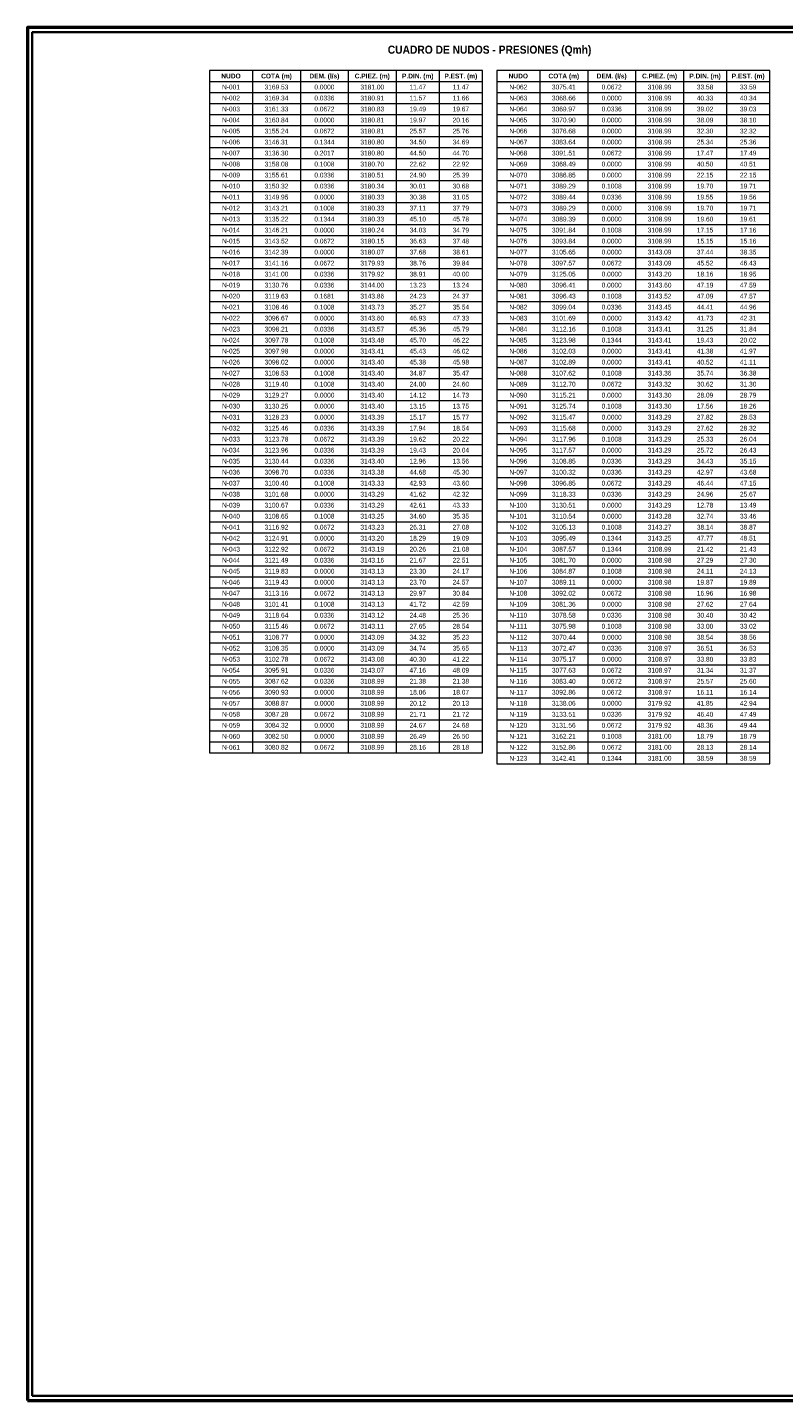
# Paper-space layout 'RD-03 CUADROS' of a CAD drawing. Header units: metres. Extents: x 25 to 23531, y -377 to 584.
# Tile 1 of 9: x 25 to 341, y 10 to 584. Entities that reach past the tile are written whole.
import ezdxf
from ezdxf.enums import TextEntityAlignment as Align

# ---------------------------------------------------------------- set-up
doc = ezdxf.new("R2010")
doc.units = ezdxf.units.M
for name, color, linetype, lineweight in [('LAM-MARCO', 7, 'Continuous', 50), ('LAM-ROTULO', 7, 'Continuous', 35), ('LAM-TABLA', 7, 'Continuous', 18), ('LAM-TXT', 7, 'Continuous', 25)]:
    doc.layers.add(name, color=color, linetype=linetype, lineweight=lineweight)
doc.styles.add('ARIAL', font='arial.ttf')
doc.styles.add('ARIAL-B', font='arialbd.ttf')

psp = doc.layouts.new('RD-03 CUADROS')

# ---------------------------------------------------------------- linework, layer by layer
at = {"layer": 'LAM-MARCO'}
psp.add_lwpolyline([(25, 10), (831, 10), (831, 584), (25, 584)], close=True, dxfattribs=at)
at = {"layer": 'LAM-ROTULO'}
psp.add_lwpolyline([(27, 12), (829, 12), (829, 582), (27, 582)], close=True, dxfattribs=at)
at = {"layer": 'LAM-TABLA'}
for p, q in [((119, 566), (119, 280.8)), ((139, 566), (139, 280.8)), ((159, 566), (159, 280.8)), ((179, 566), (179, 280.8)), ((197, 566), (197, 280.8)), ((239, 566), (239, 276.2)), ((259, 566), (259, 276.2)), ((279, 566), (279, 276.2)), ((299, 566), (299, 276.2)), ((317, 566), (317, 276.2)), ((101, 561.4), (215, 561.4)), ((101, 556.8), (215, 556.8)), ((221, 561.4), (335, 561.4)), ((221, 556.8), (335, 556.8)), ((101, 552.2), (215, 552.2)), ((221, 552.2), (335, 552.2)), ((101, 547.6), (215, 547.6)), ((221, 547.6), (335, 547.6)), ((101, 543), (215, 543)), ((221, 543), (335, 543)), ((101, 538.4), (215, 538.4)), ((221, 538.4), (335, 538.4)), ((101, 533.8), (215, 533.8)), ((101, 529.2), (215, 529.2)), ((221, 533.8), (335, 533.8)), ((221, 529.2), (335, 529.2)), ((101, 524.6), (215, 524.6)), ((221, 524.6), (335, 524.6)), ((101, 520), (215, 520)), ((221, 520), (335, 520)), ((101, 515.4), (215, 515.4)), ((221, 515.4), (335, 515.4)), ((101, 510.8), (215, 510.8)), ((101, 506.2), (215, 506.2)), ((221, 510.8), (335, 510.8)), ((221, 506.2), (335, 506.2)), ((101, 501.6), (215, 501.6)), ((221, 501.6), (335, 501.6)), ((101, 497), (215, 497)), ((221, 497), (335, 497)), ((101, 492.4), (215, 492.4)), ((221, 492.4), (335, 492.4)), ((101, 487.8), (215, 487.8)), ((101, 483.2), (215, 483.2)), ((221, 487.8), (335, 487.8)), ((221, 483.2), (335, 483.2)), ((101, 478.6), (215, 478.6)), ((221, 478.6), (335, 478.6)), ((101, 474), (215, 474)), ((221, 474), (335, 474)), ((101, 469.4), (215, 469.4)), ((221, 469.4), (335, 469.4)), ((101, 464.8), (215, 464.8)), ((101, 460.2), (215, 460.2)), ((221, 464.8), (335, 464.8)), ((221, 460.2), (335, 460.2)), ((101, 455.6), (215, 455.6)), ((221, 455.6), (335, 455.6)), ((101, 451), (215, 451)), ((221, 451), (335, 451)), ((101, 446.4), (215, 446.4)), ((221, 446.4), (335, 446.4)), ((101, 441.8), (215, 441.8)), ((101, 437.2), (215, 437.2)), ((221, 441.8), (335, 441.8)), ((221, 437.2), (335, 437.2)), ((101, 432.6), (215, 432.6)), ((221, 432.6), (335, 432.6)), ((101, 428), (215, 428)), ((221, 428), (335, 428)), ((101, 423.4), (215, 423.4)), ((221, 423.4), (335, 423.4)), ((101, 418.8), (215, 418.8)), ((101, 414.2), (215, 414.2)), ((221, 418.8), (335, 418.8)), ((221, 414.2), (335, 414.2)), ((101, 409.6), (215, 409.6)), ((221, 409.6), (335, 409.6)), ((101, 405), (215, 405)), ((221, 405), (335, 405)), ((101, 400.4), (215, 400.4)), ((221, 400.4), (335, 400.4)), ((101, 395.8), (215, 395.8)), ((101, 391.2), (215, 391.2)), ((221, 395.8), (335, 395.8)), ((221, 391.2), (335, 391.2)), ((101, 386.6), (215, 386.6)), ((221, 386.6), (335, 386.6)), ((101, 382), (215, 382)), ((221, 382), (335, 382)), ((101, 377.4), (215, 377.4)), ((221, 377.4), (335, 377.4)), ((101, 372.8), (215, 372.8)), ((101, 368.2), (215, 368.2)), ((221, 372.8), (335, 372.8)), ((221, 368.2), (335, 368.2)), ((101, 363.6), (215, 363.6)), ((221, 363.6), (335, 363.6)), ((101, 359), (215, 359)), ((221, 359), (335, 359)), ((101, 354.4), (215, 354.4)), ((221, 354.4), (335, 354.4)), ((101, 349.8), (215, 349.8)), ((101, 345.2), (215, 345.2)), ((221, 349.8), (335, 349.8)), ((221, 345.2), (335, 345.2)), ((101, 340.6), (215, 340.6)), ((221, 340.6), (335, 340.6)), ((101, 336), (215, 336)), ((221, 336), (335, 336)), ((101, 331.4), (215, 331.4)), ((221, 331.4), (335, 331.4)), ((101, 326.8), (215, 326.8)), ((101, 322.2), (215, 322.2)), ((221, 326.8), (335, 326.8)), ((221, 322.2), (335, 322.2)), ((101, 317.6), (215, 317.6)), ((221, 317.6), (335, 317.6)), ((101, 313), (215, 313)), ((221, 313), (335, 313)), ((101, 308.4), (215, 308.4)), ((221, 308.4), (335, 308.4)), ((101, 303.8), (215, 303.8)), ((101, 299.2), (215, 299.2)), ((221, 303.8), (335, 303.8)), ((221, 299.2), (335, 299.2)), ((101, 294.6), (215, 294.6)), ((221, 294.6), (335, 294.6)), ((101, 290), (215, 290)), ((221, 290), (335, 290)), ((101, 285.4), (215, 285.4)), ((221, 285.4), (335, 285.4)), ((221, 280.8), (335, 280.8))]:
    psp.add_line(p, q, dxfattribs=at)
for points in [[(101, 280.8), (215, 280.8), (215, 566), (101, 566)], [(221, 276.2), (335, 276.2), (335, 566), (221, 566)]]:
    psp.add_lwpolyline(points, close=True, dxfattribs=at)

# ---------------------------------------------------------------- texts
at = {"layer": 'LAM-TXT', "style": 'ARIAL-B', "width": 0.9}
psp.add_text('CUADRO DE NUDOS - PRESIONES (Qmh)', height=3.4, dxfattribs=at).set_placement((218, 572), align=Align.BOTTOM_CENTER)
at = {"layer": 'LAM-TXT', "width": 0.9}
for s, style, p in [('NUDO', 'ARIAL-B', (110, 563.7)), ('COTA (m)', 'ARIAL-B', (129, 563.7)), ('DEM. (l/s)', 'ARIAL-B', (149, 563.7)), ('C.PIEZ. (m)', 'ARIAL-B', (169, 563.7)), ('P.DIN. (m)', 'ARIAL-B', (188, 563.7)), ('P.EST. (m)', 'ARIAL-B', (206, 563.7)), ('NUDO', 'ARIAL-B', (230, 563.7)), ('COTA (m)', 'ARIAL-B', (249, 563.7)), ('DEM. (l/s)', 'ARIAL-B', (269, 563.7)), ('C.PIEZ. (m)', 'ARIAL-B', (289, 563.7)), ('P.DIN. (m)', 'ARIAL-B', (308, 563.7)), ('P.EST. (m)', 'ARIAL-B', (326, 563.7)), ('N-001', 'ARIAL', (110, 559.1)), ('3169.53', 'ARIAL', (129, 559.1)), ('0.0000', 'ARIAL', (149, 559.1)), ('3181.00', 'ARIAL', (169, 559.1)), ('11.47', 'ARIAL', (188, 559.1)), ('11.47', 'ARIAL', (206, 559.1)), ('N-062', 'ARIAL', (230, 559.1)), ('3075.41', 'ARIAL', (249, 559.1)), ('0.0672', 'ARIAL', (269, 559.1)), ('3108.99', 'ARIAL', (289, 559.1)), ('33.58', 'ARIAL', (308, 559.1)), ('33.59', 'ARIAL', (326, 559.1)), ('N-002', 'ARIAL', (110, 554.5)), ('3169.34', 'ARIAL', (129, 554.5)), ('0.0336', 'ARIAL', (149, 554.5)), ('3180.91', 'ARIAL', (169, 554.5)), ('11.57', 'ARIAL', (188, 554.5)), ('11.66', 'ARIAL', (206, 554.5)), ('N-063', 'ARIAL', (230, 554.5)), ('3068.66', 'ARIAL', (249, 554.5)), ('0.0000', 'ARIAL', (269, 554.5)), ('3108.99', 'ARIAL', (289, 554.5)), ('40.33', 'ARIAL', (308, 554.5)), ('40.34', 'ARIAL', (326, 554.5)), ('N-003', 'ARIAL', (110, 549.9)), ('N-004', 'ARIAL', (110, 545.3)), ('3161.33', 'ARIAL', (129, 549.9)), ('3160.84', 'ARIAL', (129, 545.3)), ('0.0672', 'ARIAL', (149, 549.9)), ('0.0000', 'ARIAL', (149, 545.3)), ('3180.83', 'ARIAL', (169, 549.9)), ('3180.81', 'ARIAL', (169, 545.3)), ('19.49', 'ARIAL', (188, 549.9)), ('19.97', 'ARIAL', (188, 545.3)), ('20.16', 'ARIAL', (206, 545.3)), ('19.67', 'ARIAL', (206, 549.9)), ('N-064', 'ARIAL', (230, 549.9)), ('N-065', 'ARIAL', (230, 545.3)), ('3069.97', 'ARIAL', (249, 549.9)), ('3070.90', 'ARIAL', (249, 545.3)), ('0.0336', 'ARIAL', (269, 549.9)), ('0.0000', 'ARIAL', (269, 545.3)), ('3108.99', 'ARIAL', (289, 549.9)), ('3108.99', 'ARIAL', (289, 545.3)), ('39.02', 'ARIAL', (308, 549.9)), ('38.09', 'ARIAL', (308, 545.3)), ('39.03', 'ARIAL', (326, 549.9)), ('38.10', 'ARIAL', (326, 545.3)), ('N-005', 'ARIAL', (110, 540.7)), ('3155.24', 'ARIAL', (129, 540.7)), ('0.0672', 'ARIAL', (149, 540.7)), ('3180.81', 'ARIAL', (169, 540.7)), ('25.57', 'ARIAL', (188, 540.7)), ('25.76', 'ARIAL', (206, 540.7)), ('N-066', 'ARIAL', (230, 540.7)), ('3076.68', 'ARIAL', (249, 540.7)), ('0.0000', 'ARIAL', (269, 540.7)), ('3108.99', 'ARIAL', (289, 540.7)), ('32.30', 'ARIAL', (308, 540.7)), ('32.32', 'ARIAL', (326, 540.7)), ('N-006', 'ARIAL', (110, 536.1)), ('3146.31', 'ARIAL', (129, 536.1)), ('0.1344', 'ARIAL', (149, 536.1)), ('3180.80', 'ARIAL', (169, 536.1)), ('34.50', 'ARIAL', (188, 536.1)), ('34.69', 'ARIAL', (206, 536.1)), ('N-067', 'ARIAL', (230, 536.1)), ('3083.64', 'ARIAL', (249, 536.1)), ('0.0000', 'ARIAL', (269, 536.1)), ('3108.99', 'ARIAL', (289, 536.1)), ('25.34', 'ARIAL', (308, 536.1)), ('25.36', 'ARIAL', (326, 536.1)), ('N-007', 'ARIAL', (110, 531.5)), ('3136.30', 'ARIAL', (129, 531.5)), ('0.2017', 'ARIAL', (149, 531.5)), ('3180.80', 'ARIAL', (169, 531.5)), ('44.50', 'ARIAL', (188, 531.5)), ('44.70', 'ARIAL', (206, 531.5)), ('N-068', 'ARIAL', (230, 531.5)), ('3091.51', 'ARIAL', (249, 531.5)), ('0.0672', 'ARIAL', (269, 531.5)), ('3108.99', 'ARIAL', (289, 531.5)), ('17.47', 'ARIAL', (308, 531.5)), ('17.49', 'ARIAL', (326, 531.5)), ('N-008', 'ARIAL', (110, 526.9)), ('N-009', 'ARIAL', (110, 522.3)), ('3158.08', 'ARIAL', (129, 526.9)), ('3155.61', 'ARIAL', (129, 522.3)), ('0.1008', 'ARIAL', (149, 526.9)), ('0.0336', 'ARIAL', (149, 522.3)), ('3180.70', 'ARIAL', (169, 526.9)), ('3180.51', 'ARIAL', (169, 522.3)), ('22.62', 'ARIAL', (188, 526.9)), ('24.90', 'ARIAL', (188, 522.3)), ('22.92', 'ARIAL', (206, 526.9)), ('25.39', 'ARIAL', (206, 522.3)), ('N-069', 'ARIAL', (230, 526.9)), ('N-070', 'ARIAL', (230, 522.3)), ('3068.49', 'ARIAL', (249, 526.9)), ('3086.85', 'ARIAL', (249, 522.3)), ('0.0000', 'ARIAL', (269, 526.9)), ('0.0000', 'ARIAL', (269, 522.3)), ('3108.99', 'ARIAL', (289, 526.9)), ('3108.99', 'ARIAL', (289, 522.3)), ('40.50', 'ARIAL', (308, 526.9)), ('22.15', 'ARIAL', (308, 522.3)), ('40.51', 'ARIAL', (326, 526.9)), ('22.15', 'ARIAL', (326, 522.3)), ('N-010', 'ARIAL', (110, 517.7)), ('3150.32', 'ARIAL', (129, 517.7)), ('0.0336', 'ARIAL', (149, 517.7)), ('3180.34', 'ARIAL', (169, 517.7)), ('30.01', 'ARIAL', (188, 517.7)), ('30.68', 'ARIAL', (206, 517.7)), ('N-071', 'ARIAL', (230, 517.7)), ('3089.29', 'ARIAL', (249, 517.7)), ('0.1008', 'ARIAL', (269, 517.7)), ('3108.99', 'ARIAL', (289, 517.7)), ('19.70', 'ARIAL', (308, 517.7)), ('19.71', 'ARIAL', (326, 517.7)), ('N-011', 'ARIAL', (110, 513.1)), ('3149.95', 'ARIAL', (129, 513.1)), ('0.0000', 'ARIAL', (149, 513.1)), ('3180.33', 'ARIAL', (169, 513.1)), ('30.38', 'ARIAL', (188, 513.1)), ('31.05', 'ARIAL', (206, 513.1)), ('N-072', 'ARIAL', (230, 513.1)), ('3089.44', 'ARIAL', (249, 513.1)), ('0.0336', 'ARIAL', (269, 513.1)), ('3108.99', 'ARIAL', (289, 513.1)), ('19.55', 'ARIAL', (308, 513.1)), ('19.56', 'ARIAL', (326, 513.1)), ('N-012', 'ARIAL', (110, 508.5)), ('3143.21', 'ARIAL', (129, 508.5)), ('0.1008', 'ARIAL', (149, 508.5)), ('3180.33', 'ARIAL', (169, 508.5)), ('37.11', 'ARIAL', (188, 508.5)), ('37.79', 'ARIAL', (206, 508.5)), ('N-073', 'ARIAL', (230, 508.5)), ('3089.29', 'ARIAL', (249, 508.5)), ('0.0000', 'ARIAL', (269, 508.5)), ('3108.99', 'ARIAL', (289, 508.5)), ('19.70', 'ARIAL', (308, 508.5)), ('19.71', 'ARIAL', (326, 508.5)), ('N-013', 'ARIAL', (110, 503.9)), ('N-014', 'ARIAL', (110, 499.3)), ('3135.22', 'ARIAL', (129, 503.9)), ('3146.21', 'ARIAL', (129, 499.3)), ('0.1344', 'ARIAL', (149, 503.9)), ('0.0000', 'ARIAL', (149, 499.3)), ('3180.33', 'ARIAL', (169, 503.9)), ('3180.24', 'ARIAL', (169, 499.3)), ('45.10', 'ARIAL', (188, 503.9)), ('34.03', 'ARIAL', (188, 499.3)), ('45.78', 'ARIAL', (206, 503.9)), ('34.79', 'ARIAL', (206, 499.3)), ('N-074', 'ARIAL', (230, 503.9)), ('N-075', 'ARIAL', (230, 499.3)), ('3089.39', 'ARIAL', (249, 503.9)), ('3091.84', 'ARIAL', (249, 499.3)), ('0.0000', 'ARIAL', (269, 503.9)), ('0.1008', 'ARIAL', (269, 499.3)), ('3108.99', 'ARIAL', (289, 503.9)), ('3108.99', 'ARIAL', (289, 499.3)), ('19.60', 'ARIAL', (308, 503.9)), ('17.15', 'ARIAL', (308, 499.3)), ('19.61', 'ARIAL', (326, 503.9)), ('17.16', 'ARIAL', (326, 499.3)), ('N-015', 'ARIAL', (110, 494.7)), ('3143.52', 'ARIAL', (129, 494.7)), ('0.0672', 'ARIAL', (149, 494.7)), ('3180.15', 'ARIAL', (169, 494.7)), ('36.63', 'ARIAL', (188, 494.7)), ('37.48', 'ARIAL', (206, 494.7)), ('N-076', 'ARIAL', (230, 494.7)), ('3093.84', 'ARIAL', (249, 494.7)), ('0.0000', 'ARIAL', (269, 494.7)), ('3108.99', 'ARIAL', (289, 494.7)), ('15.15', 'ARIAL', (308, 494.7)), ('15.16', 'ARIAL', (326, 494.7)), ('N-016', 'ARIAL', (110, 490.1)), ('3142.39', 'ARIAL', (129, 490.1)), ('0.0000', 'ARIAL', (149, 490.1)), ('3180.07', 'ARIAL', (169, 490.1)), ('37.68', 'ARIAL', (188, 490.1)), ('38.61', 'ARIAL', (206, 490.1)), ('N-077', 'ARIAL', (230, 490.1)), ('3105.65', 'ARIAL', (249, 490.1)), ('0.0000', 'ARIAL', (269, 490.1)), ('3143.09', 'ARIAL', (289, 490.1)), ('37.44', 'ARIAL', (308, 490.1)), ('38.35', 'ARIAL', (326, 490.1)), ('N-017', 'ARIAL', (110, 485.5)), ('3141.16', 'ARIAL', (129, 485.5)), ('0.0672', 'ARIAL', (149, 485.5)), ('3179.93', 'ARIAL', (169, 485.5)), ('38.76', 'ARIAL', (188, 485.5)), ('39.84', 'ARIAL', (206, 485.5)), ('N-078', 'ARIAL', (230, 485.5)), ('3097.57', 'ARIAL', (249, 485.5)), ('0.0672', 'ARIAL', (269, 485.5)), ('3143.09', 'ARIAL', (289, 485.5)), ('45.52', 'ARIAL', (308, 485.5)), ('46.43', 'ARIAL', (326, 485.5)), ('N-018', 'ARIAL', (110, 480.9)), ('N-019', 'ARIAL', (110, 476.3)), ('3141.00', 'ARIAL', (129, 480.9)), ('3130.76', 'ARIAL', (129, 476.3)), ('0.0336', 'ARIAL', (149, 480.9)), ('0.0336', 'ARIAL', (149, 476.3)), ('3179.92', 'ARIAL', (169, 480.9)), ('3144.00', 'ARIAL', (169, 476.3)), ('38.91', 'ARIAL', (188, 480.9)), ('13.23', 'ARIAL', (188, 476.3)), ('40.00', 'ARIAL', (206, 480.9)), ('13.24', 'ARIAL', (206, 476.3)), ('N-079', 'ARIAL', (230, 480.9)), ('N-080', 'ARIAL', (230, 476.3)), ('3125.05', 'ARIAL', (249, 480.9)), ('3096.41', 'ARIAL', (249, 476.3)), ('0.0000', 'ARIAL', (269, 480.9)), ('0.0000', 'ARIAL', (269, 476.3)), ('3143.20', 'ARIAL', (289, 480.9)), ('3143.60', 'ARIAL', (289, 476.3)), ('47.19', 'ARIAL', (308, 476.3)), ('18.16', 'ARIAL', (308, 480.9)), ('47.59', 'ARIAL', (326, 476.3)), ('18.95', 'ARIAL', (326, 480.9)), ('N-020', 'ARIAL', (110, 471.7)), ('3119.63', 'ARIAL', (129, 471.7)), ('0.1681', 'ARIAL', (149, 471.7)), ('3143.86', 'ARIAL', (169, 471.7)), ('24.23', 'ARIAL', (188, 471.7)), ('24.37', 'ARIAL', (206, 471.7)), ('N-081', 'ARIAL', (230, 471.7)), ('3096.43', 'ARIAL', (249, 471.7)), ('0.1008', 'ARIAL', (269, 471.7)), ('3143.52', 'ARIAL', (289, 471.7)), ('47.09', 'ARIAL', (308, 471.7)), ('47.57', 'ARIAL', (326, 471.7)), ('N-021', 'ARIAL', (110, 467.1)), ('3108.46', 'ARIAL', (129, 467.1)), ('0.1008', 'ARIAL', (149, 467.1)), ('3143.73', 'ARIAL', (169, 467.1)), ('35.27', 'ARIAL', (188, 467.1)), ('35.54', 'ARIAL', (206, 467.1)), ('N-082', 'ARIAL', (230, 467.1)), ('3099.04', 'ARIAL', (249, 467.1)), ('0.0336', 'ARIAL', (269, 467.1)), ('3143.45', 'ARIAL', (289, 467.1)), ('44.41', 'ARIAL', (308, 467.1)), ('44.96', 'ARIAL', (326, 467.1)), ('N-022', 'ARIAL', (110, 462.5)), ('3096.67', 'ARIAL', (129, 462.5)), ('0.0000', 'ARIAL', (149, 462.5)), ('3143.60', 'ARIAL', (169, 462.5)), ('46.93', 'ARIAL', (188, 462.5)), ('47.33', 'ARIAL', (206, 462.5)), ('N-083', 'ARIAL', (230, 462.5)), ('3101.69', 'ARIAL', (249, 462.5)), ('0.0000', 'ARIAL', (269, 462.5)), ('3143.42', 'ARIAL', (289, 462.5)), ('41.73', 'ARIAL', (308, 462.5)), ('42.31', 'ARIAL', (326, 462.5)), ('N-023', 'ARIAL', (110, 457.9)), ('N-024', 'ARIAL', (110, 453.3)), ('3098.21', 'ARIAL', (129, 457.9)), ('3097.78', 'ARIAL', (129, 453.3)), ('0.0336', 'ARIAL', (149, 457.9)), ('0.1008', 'ARIAL', (149, 453.3)), ('3143.57', 'ARIAL', (169, 457.9)), ('3143.48', 'ARIAL', (169, 453.3)), ('45.36', 'ARIAL', (188, 457.9)), ('45.70', 'ARIAL', (188, 453.3)), ('45.79', 'ARIAL', (206, 457.9)), ('46.22', 'ARIAL', (206, 453.3)), ('N-084', 'ARIAL', (230, 457.9)), ('N-085', 'ARIAL', (230, 453.3)), ('3112.16', 'ARIAL', (249, 457.9)), ('3123.98', 'ARIAL', (249, 453.3)), ('0.1008', 'ARIAL', (269, 457.9)), ('0.1344', 'ARIAL', (269, 453.3)), ('3143.41', 'ARIAL', (289, 457.9)), ('3143.41', 'ARIAL', (289, 453.3)), ('31.25', 'ARIAL', (308, 457.9)), ('19.43', 'ARIAL', (308, 453.3)), ('31.84', 'ARIAL', (326, 457.9)), ('20.02', 'ARIAL', (326, 453.3)), ('N-025', 'ARIAL', (110, 448.7)), ('3097.98', 'ARIAL', (129, 448.7)), ('0.0000', 'ARIAL', (149, 448.7)), ('3143.41', 'ARIAL', (169, 448.7)), ('45.43', 'ARIAL', (188, 448.7)), ('46.02', 'ARIAL', (206, 448.7)), ('N-086', 'ARIAL', (230, 448.7)), ('3102.03', 'ARIAL', (249, 448.7)), ('0.0000', 'ARIAL', (269, 448.7)), ('3143.41', 'ARIAL', (289, 448.7)), ('41.38', 'ARIAL', (308, 448.7)), ('41.97', 'ARIAL', (326, 448.7)), ('N-026', 'ARIAL', (110, 444.1)), ('3098.02', 'ARIAL', (129, 444.1)), ('0.0000', 'ARIAL', (149, 444.1)), ('3143.40', 'ARIAL', (169, 444.1)), ('45.38', 'ARIAL', (188, 444.1)), ('45.98', 'ARIAL', (206, 444.1)), ('N-087', 'ARIAL', (230, 444.1)), ('3102.89', 'ARIAL', (249, 444.1)), ('0.0000', 'ARIAL', (269, 444.1)), ('3143.41', 'ARIAL', (289, 444.1)), ('40.52', 'ARIAL', (308, 444.1)), ('41.11', 'ARIAL', (326, 444.1)), ('N-027', 'ARIAL', (110, 439.5)), ('3108.53', 'ARIAL', (129, 439.5)), ('0.1008', 'ARIAL', (149, 439.5)), ('3143.40', 'ARIAL', (169, 439.5)), ('34.87', 'ARIAL', (188, 439.5)), ('35.47', 'ARIAL', (206, 439.5)), ('N-088', 'ARIAL', (230, 439.5)), ('3107.62', 'ARIAL', (249, 439.5)), ('0.1008', 'ARIAL', (269, 439.5)), ('3143.36', 'ARIAL', (289, 439.5)), ('35.74', 'ARIAL', (308, 439.5)), ('36.38', 'ARIAL', (326, 439.5)), ('N-028', 'ARIAL', (110, 434.9)), ('N-029', 'ARIAL', (110, 430.3)), ('3119.40', 'ARIAL', (129, 434.9)), ('3129.27', 'ARIAL', (129, 430.3)), ('0.1008', 'ARIAL', (149, 434.9)), ('0.0000', 'ARIAL', (149, 430.3)), ('3143.40', 'ARIAL', (169, 434.9)), ('3143.40', 'ARIAL', (169, 430.3)), ('24.00', 'ARIAL', (188, 434.9)), ('14.12', 'ARIAL', (188, 430.3)), ('24.60', 'ARIAL', (206, 434.9)), ('14.73', 'ARIAL', (206, 430.3)), ('N-089', 'ARIAL', (230, 434.9)), ('N-090', 'ARIAL', (230, 430.3)), ('3112.70', 'ARIAL', (249, 434.9)), ('3115.21', 'ARIAL', (249, 430.3)), ('0.0672', 'ARIAL', (269, 434.9)), ('0.0000', 'ARIAL', (269, 430.3)), ('3143.32', 'ARIAL', (289, 434.9)), ('3143.30', 'ARIAL', (289, 430.3)), ('30.62', 'ARIAL', (308, 434.9)), ('28.09', 'ARIAL', (308, 430.3)), ('31.30', 'ARIAL', (326, 434.9)), ('28.79', 'ARIAL', (326, 430.3)), ('N-030', 'ARIAL', (110, 425.7)), ('3130.25', 'ARIAL', (129, 425.7)), ('0.0000', 'ARIAL', (149, 425.7)), ('3143.40', 'ARIAL', (169, 425.7)), ('13.15', 'ARIAL', (188, 425.7)), ('13.75', 'ARIAL', (206, 425.7)), ('N-091', 'ARIAL', (230, 425.7)), ('3125.74', 'ARIAL', (249, 425.7)), ('0.1008', 'ARIAL', (269, 425.7)), ('3143.30', 'ARIAL', (289, 425.7)), ('17.56', 'ARIAL', (308, 425.7)), ('18.26', 'ARIAL', (326, 425.7)), ('N-031', 'ARIAL', (110, 421.1)), ('3128.23', 'ARIAL', (129, 421.1)), ('0.0000', 'ARIAL', (149, 421.1)), ('3143.39', 'ARIAL', (169, 421.1)), ('15.17', 'ARIAL', (188, 421.1)), ('15.77', 'ARIAL', (206, 421.1)), ('N-092', 'ARIAL', (230, 421.1)), ('3115.47', 'ARIAL', (249, 421.1)), ('0.0000', 'ARIAL', (269, 421.1)), ('3143.29', 'ARIAL', (289, 421.1)), ('27.82', 'ARIAL', (308, 421.1)), ('28.53', 'ARIAL', (326, 421.1)), ('N-032', 'ARIAL', (110, 416.5)), ('3125.46', 'ARIAL', (129, 416.5)), ('0.0336', 'ARIAL', (149, 416.5)), ('3143.39', 'ARIAL', (169, 416.5)), ('17.94', 'ARIAL', (188, 416.5)), ('18.54', 'ARIAL', (206, 416.5)), ('N-093', 'ARIAL', (230, 416.5)), ('3115.68', 'ARIAL', (249, 416.5)), ('0.0000', 'ARIAL', (269, 416.5)), ('3143.29', 'ARIAL', (289, 416.5)), ('27.62', 'ARIAL', (308, 416.5)), ('28.32', 'ARIAL', (326, 416.5)), ('N-033', 'ARIAL', (110, 411.9)), ('N-034', 'ARIAL', (110, 407.3)), ('3123.78', 'ARIAL', (129, 411.9)), ('3123.96', 'ARIAL', (129, 407.3)), ('0.0672', 'ARIAL', (149, 411.9)), ('0.0336', 'ARIAL', (149, 407.3)), ('3143.39', 'ARIAL', (169, 411.9)), ('3143.39', 'ARIAL', (169, 407.3)), ('19.62', 'ARIAL', (188, 411.9)), ('19.43', 'ARIAL', (188, 407.3)), ('20.22', 'ARIAL', (206, 411.9)), ('20.04', 'ARIAL', (206, 407.3)), ('N-094', 'ARIAL', (230, 411.9)), ('N-095', 'ARIAL', (230, 407.3)), ('3117.96', 'ARIAL', (249, 411.9)), ('3117.57', 'ARIAL', (249, 407.3)), ('0.1008', 'ARIAL', (269, 411.9)), ('0.0000', 'ARIAL', (269, 407.3)), ('3143.29', 'ARIAL', (289, 411.9)), ('3143.29', 'ARIAL', (289, 407.3)), ('25.33', 'ARIAL', (308, 411.9)), ('25.72', 'ARIAL', (308, 407.3)), ('26.04', 'ARIAL', (326, 411.9)), ('26.43', 'ARIAL', (326, 407.3)), ('N-035', 'ARIAL', (110, 402.7)), ('3130.44', 'ARIAL', (129, 402.7)), ('0.0336', 'ARIAL', (149, 402.7)), ('3143.40', 'ARIAL', (169, 402.7)), ('12.96', 'ARIAL', (188, 402.7)), ('13.56', 'ARIAL', (206, 402.7)), ('N-096', 'ARIAL', (230, 402.7)), ('3108.85', 'ARIAL', (249, 402.7)), ('0.0336', 'ARIAL', (269, 402.7)), ('3143.29', 'ARIAL', (289, 402.7)), ('34.43', 'ARIAL', (308, 402.7)), ('35.15', 'ARIAL', (326, 402.7)), ('N-036', 'ARIAL', (110, 398.1)), ('3098.70', 'ARIAL', (129, 398.1)), ('0.0336', 'ARIAL', (149, 398.1)), ('3143.38', 'ARIAL', (169, 398.1)), ('44.68', 'ARIAL', (188, 398.1)), ('45.30', 'ARIAL', (206, 398.1)), ('N-097', 'ARIAL', (230, 398.1)), ('3100.32', 'ARIAL', (249, 398.1)), ('0.0336', 'ARIAL', (269, 398.1)), ('3143.29', 'ARIAL', (289, 398.1)), ('42.97', 'ARIAL', (308, 398.1)), ('43.68', 'ARIAL', (326, 398.1)), ('N-037', 'ARIAL', (110, 393.5)), ('3100.40', 'ARIAL', (129, 393.5)), ('0.1008', 'ARIAL', (149, 393.5)), ('3143.33', 'ARIAL', (169, 393.5)), ('42.93', 'ARIAL', (188, 393.5)), ('43.60', 'ARIAL', (206, 393.5)), ('N-098', 'ARIAL', (230, 393.5)), ('3096.85', 'ARIAL', (249, 393.5)), ('0.0672', 'ARIAL', (269, 393.5)), ('3143.29', 'ARIAL', (289, 393.5)), ('46.44', 'ARIAL', (308, 393.5)), ('47.15', 'ARIAL', (326, 393.5)), ('N-038', 'ARIAL', (110, 388.9)), ('N-039', 'ARIAL', (110, 384.3)), ('3101.68', 'ARIAL', (129, 388.9)), ('3100.67', 'ARIAL', (129, 384.3)), ('0.0000', 'ARIAL', (149, 388.9)), ('0.0336', 'ARIAL', (149, 384.3)), ('3143.29', 'ARIAL', (169, 388.9)), ('3143.29', 'ARIAL', (169, 384.3)), ('41.62', 'ARIAL', (188, 388.9)), ('42.61', 'ARIAL', (188, 384.3)), ('42.32', 'ARIAL', (206, 388.9)), ('43.33', 'ARIAL', (206, 384.3)), ('N-099', 'ARIAL', (230, 388.9)), ('N-100', 'ARIAL', (230, 384.3)), ('3118.33', 'ARIAL', (249, 388.9)), ('3130.51', 'ARIAL', (249, 384.3)), ('0.0336', 'ARIAL', (269, 388.9)), ('0.0000', 'ARIAL', (269, 384.3)), ('3143.29', 'ARIAL', (289, 388.9)), ('3143.29', 'ARIAL', (289, 384.3)), ('24.96', 'ARIAL', (308, 388.9)), ('12.78', 'ARIAL', (308, 384.3)), ('25.67', 'ARIAL', (326, 388.9)), ('13.49', 'ARIAL', (326, 384.3)), ('N-040', 'ARIAL', (110, 379.7)), ('3108.65', 'ARIAL', (129, 379.7)), ('0.1008', 'ARIAL', (149, 379.7)), ('3143.25', 'ARIAL', (169, 379.7)), ('34.60', 'ARIAL', (188, 379.7)), ('35.35', 'ARIAL', (206, 379.7)), ('N-101', 'ARIAL', (230, 379.7)), ('3110.54', 'ARIAL', (249, 379.7)), ('0.0000', 'ARIAL', (269, 379.7)), ('3143.28', 'ARIAL', (289, 379.7)), ('32.74', 'ARIAL', (308, 379.7)), ('33.46', 'ARIAL', (326, 379.7)), ('N-041', 'ARIAL', (110, 375.1)), ('3116.92', 'ARIAL', (129, 375.1)), ('0.0672', 'ARIAL', (149, 375.1)), ('3143.23', 'ARIAL', (169, 375.1)), ('26.31', 'ARIAL', (188, 375.1)), ('27.08', 'ARIAL', (206, 375.1)), ('N-102', 'ARIAL', (230, 375.1)), ('3105.13', 'ARIAL', (249, 375.1)), ('0.1008', 'ARIAL', (269, 375.1)), ('3143.27', 'ARIAL', (289, 375.1)), ('38.14', 'ARIAL', (308, 375.1)), ('38.87', 'ARIAL', (326, 375.1)), ('N-042', 'ARIAL', (110, 370.5)), ('3124.91', 'ARIAL', (129, 370.5)), ('0.0000', 'ARIAL', (149, 370.5)), ('3143.20', 'ARIAL', (169, 370.5)), ('18.29', 'ARIAL', (188, 370.5)), ('19.09', 'ARIAL', (206, 370.5)), ('N-103', 'ARIAL', (230, 370.5)), ('3095.49', 'ARIAL', (249, 370.5)), ('0.1344', 'ARIAL', (269, 370.5)), ('3143.25', 'ARIAL', (289, 370.5)), ('47.77', 'ARIAL', (308, 370.5)), ('48.51', 'ARIAL', (326, 370.5)), ('N-043', 'ARIAL', (110, 365.9)), ('N-044', 'ARIAL', (110, 361.3)), ('3122.92', 'ARIAL', (129, 365.9)), ('3121.49', 'ARIAL', (129, 361.3)), ('0.0672', 'ARIAL', (149, 365.9)), ('0.0336', 'ARIAL', (149, 361.3)), ('3143.19', 'ARIAL', (169, 365.9)), ('3143.16', 'ARIAL', (169, 361.3)), ('20.26', 'ARIAL', (188, 365.9)), ('21.67', 'ARIAL', (188, 361.3)), ('21.08', 'ARIAL', (206, 365.9)), ('22.51', 'ARIAL', (206, 361.3)), ('N-104', 'ARIAL', (230, 365.9)), ('N-105', 'ARIAL', (230, 361.3)), ('3087.57', 'ARIAL', (249, 365.9)), ('3081.70', 'ARIAL', (249, 361.3)), ('0.1344', 'ARIAL', (269, 365.9)), ('0.0000', 'ARIAL', (269, 361.3)), ('3108.99', 'ARIAL', (289, 365.9)), ('3108.98', 'ARIAL', (289, 361.3)), ('21.42', 'ARIAL', (308, 365.9)), ('27.29', 'ARIAL', (308, 361.3)), ('21.43', 'ARIAL', (326, 365.9)), ('27.30', 'ARIAL', (326, 361.3)), ('N-045', 'ARIAL', (110, 356.7)), ('3119.83', 'ARIAL', (129, 356.7)), ('0.0000', 'ARIAL', (149, 356.7)), ('3143.13', 'ARIAL', (169, 356.7)), ('23.30', 'ARIAL', (188, 356.7)), ('24.17', 'ARIAL', (206, 356.7)), ('N-106', 'ARIAL', (230, 356.7)), ('3084.87', 'ARIAL', (249, 356.7)), ('0.1008', 'ARIAL', (269, 356.7)), ('3108.98', 'ARIAL', (289, 356.7)), ('24.11', 'ARIAL', (308, 356.7)), ('24.13', 'ARIAL', (326, 356.7)), ('N-046', 'ARIAL', (110, 352.1)), ('3119.43', 'ARIAL', (129, 352.1)), ('0.0000', 'ARIAL', (149, 352.1)), ('3143.13', 'ARIAL', (169, 352.1)), ('23.70', 'ARIAL', (188, 352.1)), ('24.57', 'ARIAL', (206, 352.1)), ('N-107', 'ARIAL', (230, 352.1)), ('3089.11', 'ARIAL', (249, 352.1)), ('0.0000', 'ARIAL', (269, 352.1)), ('3108.98', 'ARIAL', (289, 352.1)), ('19.87', 'ARIAL', (308, 352.1)), ('19.89', 'ARIAL', (326, 352.1)), ('N-047', 'ARIAL', (110, 347.5)), ('3113.16', 'ARIAL', (129, 347.5)), ('0.0672', 'ARIAL', (149, 347.5)), ('3143.13', 'ARIAL', (169, 347.5)), ('29.97', 'ARIAL', (188, 347.5)), ('30.84', 'ARIAL', (206, 347.5)), ('N-108', 'ARIAL', (230, 347.5)), ('3092.02', 'ARIAL', (249, 347.5)), ('0.0672', 'ARIAL', (269, 347.5)), ('3108.98', 'ARIAL', (289, 347.5)), ('16.96', 'ARIAL', (308, 347.5)), ('16.98', 'ARIAL', (326, 347.5)), ('N-048', 'ARIAL', (110, 342.9)), ('N-049', 'ARIAL', (110, 338.3)), ('3101.41', 'ARIAL', (129, 342.9)), ('3118.64', 'ARIAL', (129, 338.3)), ('0.1008', 'ARIAL', (149, 342.9)), ('0.0336', 'ARIAL', (149, 338.3)), ('3143.13', 'ARIAL', (169, 342.9)), ('3143.12', 'ARIAL', (169, 338.3)), ('41.72', 'ARIAL', (188, 342.9)), ('24.48', 'ARIAL', (188, 338.3)), ('42.59', 'ARIAL', (206, 342.9)), ('25.36', 'ARIAL', (206, 338.3)), ('N-109', 'ARIAL', (230, 342.9)), ('N-110', 'ARIAL', (230, 338.3)), ('3081.36', 'ARIAL', (249, 342.9)), ('3078.58', 'ARIAL', (249, 338.3)), ('0.0000', 'ARIAL', (269, 342.9)), ('0.0336', 'ARIAL', (269, 338.3)), ('3108.98', 'ARIAL', (289, 342.9)), ('3108.98', 'ARIAL', (289, 338.3)), ('30.40', 'ARIAL', (308, 338.3)), ('27.62', 'ARIAL', (308, 342.9)), ('30.42', 'ARIAL', (326, 338.3)), ('27.64', 'ARIAL', (326, 342.9)), ('N-050', 'ARIAL', (110, 333.7)), ('3115.46', 'ARIAL', (129, 333.7)), ('0.0672', 'ARIAL', (149, 333.7)), ('3143.11', 'ARIAL', (169, 333.7)), ('27.65', 'ARIAL', (188, 333.7)), ('28.54', 'ARIAL', (206, 333.7)), ('N-111', 'ARIAL', (230, 333.7)), ('3075.98', 'ARIAL', (249, 333.7)), ('0.1008', 'ARIAL', (269, 333.7)), ('3108.98', 'ARIAL', (289, 333.7)), ('33.00', 'ARIAL', (308, 333.7)), ('33.02', 'ARIAL', (326, 333.7)), ('N-051', 'ARIAL', (110, 329.1)), ('3108.77', 'ARIAL', (129, 329.1)), ('0.0000', 'ARIAL', (149, 329.1)), ('3143.09', 'ARIAL', (169, 329.1)), ('34.32', 'ARIAL', (188, 329.1)), ('35.23', 'ARIAL', (206, 329.1)), ('N-112', 'ARIAL', (230, 329.1)), ('3070.44', 'ARIAL', (249, 329.1)), ('0.0000', 'ARIAL', (269, 329.1)), ('3108.98', 'ARIAL', (289, 329.1)), ('38.54', 'ARIAL', (308, 329.1)), ('38.56', 'ARIAL', (326, 329.1)), ('N-052', 'ARIAL', (110, 324.5)), ('3108.35', 'ARIAL', (129, 324.5)), ('0.0000', 'ARIAL', (149, 324.5)), ('3143.09', 'ARIAL', (169, 324.5)), ('34.74', 'ARIAL', (188, 324.5)), ('35.65', 'ARIAL', (206, 324.5)), ('N-113', 'ARIAL', (230, 324.5)), ('3072.47', 'ARIAL', (249, 324.5)), ('0.0336', 'ARIAL', (269, 324.5)), ('3108.97', 'ARIAL', (289, 324.5)), ('36.51', 'ARIAL', (308, 324.5)), ('36.53', 'ARIAL', (326, 324.5)), ('N-053', 'ARIAL', (110, 319.9)), ('N-054', 'ARIAL', (110, 315.3)), ('3102.78', 'ARIAL', (129, 319.9)), ('3095.91', 'ARIAL', (129, 315.3)), ('0.0672', 'ARIAL', (149, 319.9)), ('0.0336', 'ARIAL', (149, 315.3)), ('3143.08', 'ARIAL', (169, 319.9)), ('3143.07', 'ARIAL', (169, 315.3)), ('40.30', 'ARIAL', (188, 319.9)), ('47.16', 'ARIAL', (188, 315.3)), ('41.22', 'ARIAL', (206, 319.9)), ('48.09', 'ARIAL', (206, 315.3)), ('N-114', 'ARIAL', (230, 319.9)), ('N-115', 'ARIAL', (230, 315.3)), ('3075.17', 'ARIAL', (249, 319.9)), ('3077.63', 'ARIAL', (249, 315.3)), ('0.0000', 'ARIAL', (269, 319.9)), ('0.0672', 'ARIAL', (269, 315.3)), ('3108.97', 'ARIAL', (289, 319.9)), ('3108.97', 'ARIAL', (289, 315.3)), ('33.80', 'ARIAL', (308, 319.9)), ('31.34', 'ARIAL', (308, 315.3)), ('33.83', 'ARIAL', (326, 319.9)), ('31.37', 'ARIAL', (326, 315.3)), ('N-055', 'ARIAL', (110, 310.7)), ('3087.62', 'ARIAL', (129, 310.7)), ('0.0336', 'ARIAL', (149, 310.7)), ('3108.99', 'ARIAL', (169, 310.7)), ('21.38', 'ARIAL', (188, 310.7)), ('21.38', 'ARIAL', (206, 310.7)), ('N-116', 'ARIAL', (230, 310.7)), ('3083.40', 'ARIAL', (249, 310.7)), ('0.0672', 'ARIAL', (269, 310.7)), ('3108.97', 'ARIAL', (289, 310.7)), ('25.57', 'ARIAL', (308, 310.7)), ('25.60', 'ARIAL', (326, 310.7)), ('N-056', 'ARIAL', (110, 306.1)), ('3090.93', 'ARIAL', (129, 306.1)), ('0.0000', 'ARIAL', (149, 306.1)), ('3108.99', 'ARIAL', (169, 306.1)), ('18.06', 'ARIAL', (188, 306.1)), ('18.07', 'ARIAL', (206, 306.1)), ('N-117', 'ARIAL', (230, 306.1)), ('3092.86', 'ARIAL', (249, 306.1)), ('0.0672', 'ARIAL', (269, 306.1)), ('3108.97', 'ARIAL', (289, 306.1)), ('16.11', 'ARIAL', (308, 306.1)), ('16.14', 'ARIAL', (326, 306.1)), ('N-057', 'ARIAL', (110, 301.5)), ('3088.87', 'ARIAL', (129, 301.5)), ('0.0000', 'ARIAL', (149, 301.5)), ('3108.99', 'ARIAL', (169, 301.5)), ('20.12', 'ARIAL', (188, 301.5)), ('20.13', 'ARIAL', (206, 301.5)), ('N-118', 'ARIAL', (230, 301.5)), ('3138.06', 'ARIAL', (249, 301.5)), ('0.0000', 'ARIAL', (269, 301.5)), ('3179.92', 'ARIAL', (289, 301.5)), ('41.85', 'ARIAL', (308, 301.5)), ('42.94', 'ARIAL', (326, 301.5)), ('N-058', 'ARIAL', (110, 296.9)), ('N-059', 'ARIAL', (110, 292.3)), ('3087.28', 'ARIAL', (129, 296.9)), ('3084.32', 'ARIAL', (129, 292.3)), ('0.0672', 'ARIAL', (149, 296.9)), ('0.0000', 'ARIAL', (149, 292.3)), ('3108.99', 'ARIAL', (169, 296.9)), ('3108.99', 'ARIAL', (169, 292.3)), ('21.71', 'ARIAL', (188, 296.9)), ('24.67', 'ARIAL', (188, 292.3)), ('21.72', 'ARIAL', (206, 296.9)), ('24.68', 'ARIAL', (206, 292.3)), ('N-119', 'ARIAL', (230, 296.9)), ('N-120', 'ARIAL', (230, 292.3)), ('3133.51', 'ARIAL', (249, 296.9)), ('3131.56', 'ARIAL', (249, 292.3)), ('0.0336', 'ARIAL', (269, 296.9)), ('0.0672', 'ARIAL', (269, 292.3)), ('3179.92', 'ARIAL', (289, 296.9)), ('3179.92', 'ARIAL', (289, 292.3)), ('46.40', 'ARIAL', (308, 296.9)), ('48.36', 'ARIAL', (308, 292.3)), ('47.49', 'ARIAL', (326, 296.9)), ('49.44', 'ARIAL', (326, 292.3)), ('N-060', 'ARIAL', (110, 287.7)), ('3082.50', 'ARIAL', (129, 287.7)), ('0.0000', 'ARIAL', (149, 287.7)), ('3108.99', 'ARIAL', (169, 287.7)), ('26.49', 'ARIAL', (188, 287.7)), ('26.50', 'ARIAL', (206, 287.7)), ('N-121', 'ARIAL', (230, 287.7)), ('3162.21', 'ARIAL', (249, 287.7)), ('0.1008', 'ARIAL', (269, 287.7)), ('3181.00', 'ARIAL', (289, 287.7)), ('18.79', 'ARIAL', (308, 287.7)), ('18.79', 'ARIAL', (326, 287.7)), ('N-061', 'ARIAL', (110, 283.1)), ('3080.82', 'ARIAL', (129, 283.1)), ('0.0672', 'ARIAL', (149, 283.1)), ('3108.99', 'ARIAL', (169, 283.1)), ('28.16', 'ARIAL', (188, 283.1)), ('28.18', 'ARIAL', (206, 283.1)), ('N-122', 'ARIAL', (230, 283.1)), ('3152.86', 'ARIAL', (249, 283.1)), ('0.0672', 'ARIAL', (269, 283.1)), ('3181.00', 'ARIAL', (289, 283.1)), ('28.13', 'ARIAL', (308, 283.1)), ('28.14', 'ARIAL', (326, 283.1)), ('N-123', 'ARIAL', (230, 278.5)), ('3142.41', 'ARIAL', (249, 278.5)), ('0.1344', 'ARIAL', (269, 278.5)), ('3181.00', 'ARIAL', (289, 278.5)), ('38.59', 'ARIAL', (308, 278.5)), ('38.59', 'ARIAL', (326, 278.5))]:
    psp.add_text(s, height=2, dxfattribs=dict(at, style=style)).set_placement(p, align=Align.MIDDLE_CENTER)

doc.saveas('drawing.dxf')
